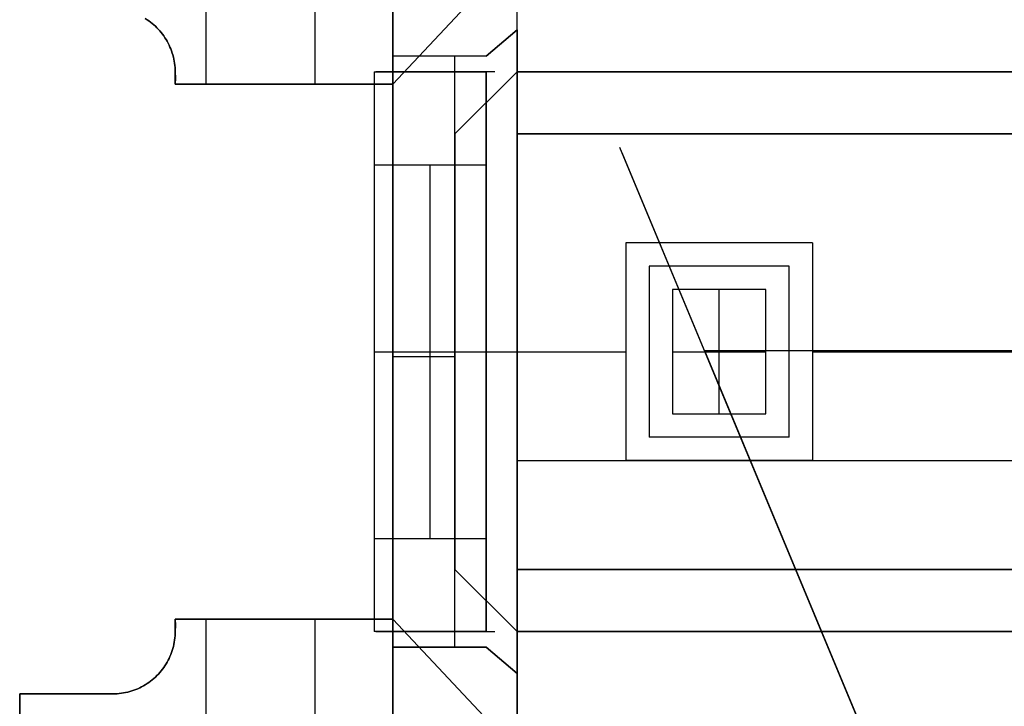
# Model space of a CAD drawing. Header units: millimetres. Extents: x -88 to 88, y -12 to 103.
# Tile 147 of 256: x -30.38 to -28.8, y 4.74 to 5.84. Entities that reach past the tile are written whole.
import ezdxf

# ---------------------------------------------------------------- set-up
doc = ezdxf.new("R2010")
doc.units = ezdxf.units.MM
doc.layers.add('Default', color=7, linetype='Continuous', true_color=0x000000)
doc.layers.add('TOP', color=7, linetype='Continuous', true_color=0xc80000)

msp = doc.modelspace()

# ---------------------------------------------------------------- linework, layer by layer
at = {"layer": 'Default', "color": 254, "true_color": 0xcad1ee}
for points in [[(-29.7842, 5.7802), (-29.7842, 6.6052)], [(-29.7842, 6.5052), (-29.7842, 4.1052)], [(-30.0842, 5.7352), (-30.0842, 6.3552)], [(-29.9092, 5.7352), (-29.9092, 6.3552)], [(-29.7842, 5.7352), (-29.7842, 6.3552)], [(-29.7842, 5.7352), (-29.4842, 6.0552)], [(-29.4842, 6.0552), (-29.7842, 5.7352)], [(-29.7842, 5.7352), (-29.4842, 6.0552)], [(-29.5842, 5.7552), (-29.5842, 6.0552)], [(-29.5842, 5.8227), (-29.5842, 6.0552)], [(-29.5842, 5.8227), (-29.5842, 6.0552)], [(-30.1342, 5.7552), (-30.1342, 5.7586), (-30.1344, 5.762), (-30.1347, 5.7654), (-30.1351, 5.7688), (-30.1356, 5.7722), (-30.1363, 5.7755), (-30.137, 5.7789), (-30.1379, 5.7822), (-30.1389, 5.7854), (-30.14, 5.7887), (-30.1411, 5.7919), (-30.1425, 5.795), (-30.1439, 5.7981), (-30.1454, 5.8012), (-30.147, 5.8042), (-30.1487, 5.8071), (-30.1506, 5.81), (-30.1525, 5.8129), (-30.1545, 5.8156), (-30.1566, 5.8183), (-30.1588, 5.8209), (-30.1611, 5.8234), (-30.1635, 5.8259), (-30.1659, 5.8283), (-30.1685, 5.8306), (-30.1711, 5.8328), (-30.1738, 5.8349), (-30.1765, 5.8369), (-30.1793, 5.8388), (-30.1822, 5.8406)], [(-30.1822, 5.8406), (-30.1793, 5.8388), (-30.1765, 5.8369), (-30.1738, 5.8349), (-30.1711, 5.8328), (-30.1685, 5.8306), (-30.1659, 5.8283), (-30.1635, 5.8259), (-30.1611, 5.8234), (-30.1588, 5.8209), (-30.1566, 5.8183), (-30.1545, 5.8156), (-30.1525, 5.8129), (-30.1506, 5.81), (-30.1487, 5.8071), (-30.147, 5.8042), (-30.1454, 5.8012), (-30.1439, 5.7981), (-30.1425, 5.795), (-30.1411, 5.7919), (-30.14, 5.7887), (-30.1389, 5.7854), (-30.1379, 5.7822), (-30.137, 5.7789), (-30.1363, 5.7755), (-30.1356, 5.7722), (-30.1351, 5.7688), (-30.1347, 5.7654), (-30.1344, 5.762), (-30.1342, 5.7586), (-30.1342, 5.7552)], [(-30.1342, 5.7552), (-30.1342, 5.7586), (-30.1344, 5.762), (-30.1347, 5.7654), (-30.1351, 5.7688), (-30.1356, 5.7722), (-30.1363, 5.7755), (-30.137, 5.7789), (-30.1379, 5.7822), (-30.1389, 5.7854), (-30.14, 5.7887), (-30.1411, 5.7919), (-30.1425, 5.795), (-30.1439, 5.7981), (-30.1454, 5.8012), (-30.147, 5.8042), (-30.1487, 5.8071), (-30.1506, 5.81), (-30.1525, 5.8129), (-30.1545, 5.8156), (-30.1566, 5.8183), (-30.1588, 5.8209), (-30.1611, 5.8234), (-30.1635, 5.8259), (-30.1659, 5.8283), (-30.1685, 5.8306), (-30.1711, 5.8328), (-30.1738, 5.8349), (-30.1765, 5.8369), (-30.1793, 5.8388), (-30.1822, 5.8406)], [(-29.6342, 5.7802), (-29.5842, 5.8227)], [(-29.5842, 5.8227), (-29.6342, 5.7802)], [(-29.5842, 5.8227), (-29.6342, 5.7802)], [(-29.5842, 4.7877), (-29.5842, 5.8227)], [(-29.5842, 5.8227), (-29.5842, 4.7877)], [(-29.6342, 5.7802), (-29.7842, 5.7802)], [(-29.6342, 5.7802), (-29.7842, 5.7802)], [(-29.7842, 5.7802), (-29.7842, 4.8302)], [(-29.6342, 5.7802), (-29.7842, 5.7802)], [(-29.6842, 4.8302), (-29.6842, 5.7802)], [(-30.1342, 5.7352), (-30.1342, 5.7552)], [(-30.1342, 5.7552), (-30.1342, 5.7352)], [(-30.1342, 5.7352), (-30.1339, 5.7385), (-30.1338, 5.7419), (-30.1337, 5.7452), (-30.1338, 5.7485), (-30.1339, 5.7519), (-30.1342, 5.7552)], [(-30.1342, 5.7552), (-30.1339, 5.7519), (-30.1338, 5.7485), (-30.1337, 5.7452), (-30.1338, 5.7419), (-30.1339, 5.7385), (-30.1342, 5.7352)], [(-30.1342, 5.7552), (-30.1342, 5.7352)], [(-30.1342, 5.7552), (-30.1339, 5.7519), (-30.1338, 5.7485), (-30.1337, 5.7452), (-30.1338, 5.7419), (-30.1339, 5.7385), (-30.1342, 5.7352)], [(-29.8142, 5.7552), (-29.6342, 5.7552)], [(-29.8142, 5.7552), (-29.8142, 4.8552)], [(-29.8142, 5.7552), (-29.6342, 5.7552)], [(-29.8142, 5.7552), (-29.8142, 4.8552)], [(-29.6199, 5.7552), (-29.8115, 5.7552)], [(-29.6842, 5.6552), (-29.5842, 5.7552)], [(-29.5842, 5.7552), (-29.6842, 5.6552)], [(-29.5842, 5.7552), (-29.6842, 5.6552)], [(-29.6342, 4.8552), (-29.6342, 5.7552)], [(-29.6342, 5.7552), (-29.6342, 4.8552)], [(-26.4842, 5.7552), (-29.5842, 5.7552)], [(-29.5842, 4.8552), (-29.5842, 5.7552)], [(-29.5842, 4.8552), (-29.5842, 5.7552)], [(-29.5842, 5.7552), (-26.4842, 5.7552)], [(-26.4842, 5.7552), (-29.5842, 5.7552)], [(-30.1342, 5.7452), (-30.1337, 5.7452)], [(-29.7842, 5.7352), (-30.1342, 5.7352)], [(-30.1342, 5.7352), (-29.7842, 5.7352)], [(-29.7842, 5.7352), (-30.1342, 5.7352)], [(-29.7842, 4.8752), (-29.7842, 5.7352)], [(-29.6842, 5.6552), (-29.6842, 4.9552)], [(-29.6842, 4.9552), (-29.6842, 5.6552)], [(-29.6842, 5.6552), (-29.6842, 4.9552)], [(-29.5842, 4.9552), (-29.5842, 5.6552)], [(-29.5842, 5.6552), (-26.4842, 5.6552)], [(-29.5842, 5.6552), (-29.5842, 4.9552)], [(-26.4842, 5.6552), (-29.5842, 5.6552)], [(-29.5842, 5.6552), (-29.5842, 4.9552)], [(-26.4842, 5.6552), (-29.5842, 5.6552)], [(-29.8142, 5.6052), (-29.8142, 5.0052)], [(-29.6342, 5.6052), (-29.8142, 5.6052)], [(-29.7242, 5.0052), (-29.7242, 5.6052)], [(-29.6342, 5.0052), (-29.6342, 5.6052)], [(-29.1092, 5.4802), (-29.4092, 5.4802)], [(-29.4092, 5.4802), (-29.4092, 5.1302)], [(-29.1092, 5.4802), (-29.1092, 5.1302)], [(-29.1467, 5.4427), (-29.3717, 5.4427)], [(-29.3717, 5.4427), (-29.3717, 5.1677)], [(-29.1467, 5.1677), (-29.1467, 5.4427)], [(-29.3342, 5.4052), (-29.3342, 5.2052)], [(-29.1842, 5.4052), (-29.3342, 5.4052)], [(-29.2592, 5.2052), (-29.2592, 5.4052)], [(-29.1842, 5.2052), (-29.1842, 5.4052)], [(-29.8142, 5.3052), (-29.6342, 5.3052)], [(-29.7842, 5.3052), (-29.5842, 5.3052)], [(-29.5842, 5.3052), (-29.4092, 5.3052)], [(-29.3342, 5.3052), (-29.1842, 5.3052)], [(-29.1092, 5.3052), (-28.1842, 5.3052)], [(-29.7842, 5.2977), (-29.6842, 5.2977)], [(-29.3342, 5.2052), (-29.1842, 5.2052)], [(-29.1467, 5.1677), (-29.3717, 5.1677)], [(-29.5842, 5.1302), (-28.7842, 5.1302)], [(-29.1092, 5.1302), (-29.4092, 5.1302)], [(-29.8142, 5.0052), (-29.6342, 5.0052)], [(-29.8142, 5.0052), (-29.6342, 5.0052)], [(-29.5842, 4.8552), (-29.6842, 4.9552)], [(-29.6842, 4.9552), (-29.5842, 4.8552)], [(-29.5842, 4.8552), (-29.6842, 4.9552)], [(-26.4842, 4.9552), (-29.5842, 4.9552)], [(-29.5842, 4.9552), (-26.4842, 4.9552)], [(-29.5842, 4.9552), (-26.4842, 4.9552)], [(-30.1342, 4.8752), (-29.7842, 4.8752)], [(-29.7842, 4.8752), (-30.1342, 4.8752)], [(-30.1342, 4.8752), (-30.1342, 4.8552)], [(-30.1342, 4.8552), (-30.1342, 4.8752)], [(-30.1342, 4.8752), (-30.1339, 4.8719), (-30.1338, 4.8685), (-30.1337, 4.8652), (-30.1338, 4.8619), (-30.1339, 4.8585), (-30.1342, 4.8552)], [(-30.1342, 4.8552), (-30.1339, 4.8585), (-30.1338, 4.8619), (-30.1337, 4.8652), (-30.1338, 4.8685), (-30.1339, 4.8719), (-30.1342, 4.8752)], [(-30.1342, 4.8752), (-29.7842, 4.8752)], [(-30.1342, 4.8752), (-30.1342, 4.8552)], [(-30.1342, 4.8752), (-30.1339, 4.8719), (-30.1338, 4.8685), (-30.1337, 4.8652), (-30.1338, 4.8619), (-30.1339, 4.8585), (-30.1342, 4.8552)], [(-30.1342, 4.8652), (-30.1337, 4.8652)], [(-30.0842, 4.2552), (-30.0842, 4.8752)], [(-29.9092, 4.2552), (-29.9092, 4.8752)], [(-29.7842, 4.2552), (-29.7842, 4.8752)], [(-29.4842, 4.5552), (-29.7842, 4.8752)], [(-29.7842, 4.8752), (-29.4842, 4.5552)], [(-29.4842, 4.5552), (-29.7842, 4.8752)], [(-30.2342, 4.7552), (-30.2308, 4.7552), (-30.2274, 4.7554), (-30.224, 4.7557), (-30.2206, 4.7561), (-30.2172, 4.7566), (-30.2138, 4.7573), (-30.2105, 4.758), (-30.2072, 4.7589), (-30.2039, 4.7599), (-30.2007, 4.761), (-30.1975, 4.7622), (-30.1943, 4.7635), (-30.1912, 4.7649), (-30.1882, 4.7664), (-30.1852, 4.768), (-30.1822, 4.7697), (-30.1793, 4.7716), (-30.1765, 4.7735), (-30.1738, 4.7755), (-30.1711, 4.7776), (-30.1685, 4.7798), (-30.1659, 4.7821), (-30.1635, 4.7845), (-30.1611, 4.7869), (-30.1588, 4.7895), (-30.1566, 4.7921), (-30.1545, 4.7948), (-30.1525, 4.7975), (-30.1506, 4.8003), (-30.1487, 4.8032), (-30.147, 4.8062), (-30.1454, 4.8092), (-30.1439, 4.8122), (-30.1425, 4.8153), (-30.1411, 4.8185), (-30.14, 4.8217), (-30.1389, 4.8249), (-30.1379, 4.8282), (-30.137, 4.8315), (-30.1363, 4.8348), (-30.1356, 4.8382), (-30.1351, 4.8416), (-30.1347, 4.845), (-30.1344, 4.8484), (-30.1342, 4.8518), (-30.1342, 4.8552)], [(-30.1342, 4.8552), (-30.1342, 4.8518), (-30.1344, 4.8484), (-30.1347, 4.845), (-30.1351, 4.8416), (-30.1356, 4.8382), (-30.1363, 4.8348), (-30.137, 4.8315), (-30.1379, 4.8282), (-30.1389, 4.8249), (-30.14, 4.8217), (-30.1411, 4.8185), (-30.1425, 4.8153), (-30.1439, 4.8122), (-30.1454, 4.8092), (-30.147, 4.8062), (-30.1487, 4.8032), (-30.1506, 4.8003), (-30.1525, 4.7975), (-30.1545, 4.7948), (-30.1566, 4.7921), (-30.1588, 4.7895), (-30.1611, 4.7869), (-30.1635, 4.7845), (-30.1659, 4.7821), (-30.1685, 4.7798), (-30.1711, 4.7776), (-30.1738, 4.7755), (-30.1765, 4.7735), (-30.1793, 4.7716), (-30.1822, 4.7697), (-30.1852, 4.768), (-30.1882, 4.7664), (-30.1912, 4.7649), (-30.1943, 4.7635), (-30.1975, 4.7622), (-30.2007, 4.761), (-30.2039, 4.7599), (-30.2072, 4.7589), (-30.2105, 4.758), (-30.2138, 4.7573), (-30.2172, 4.7566), (-30.2206, 4.7561), (-30.224, 4.7557), (-30.2274, 4.7554), (-30.2308, 4.7552), (-30.2342, 4.7552)], [(-30.2342, 4.7552), (-30.2308, 4.7552), (-30.2274, 4.7554), (-30.224, 4.7557), (-30.2206, 4.7561), (-30.2172, 4.7566), (-30.2138, 4.7573), (-30.2105, 4.758), (-30.2072, 4.7589), (-30.2039, 4.7599), (-30.2007, 4.761), (-30.1975, 4.7622), (-30.1943, 4.7635), (-30.1912, 4.7649), (-30.1882, 4.7664), (-30.1852, 4.768), (-30.1822, 4.7697), (-30.1793, 4.7716), (-30.1765, 4.7735), (-30.1738, 4.7755), (-30.1711, 4.7776), (-30.1685, 4.7798), (-30.1659, 4.7821), (-30.1635, 4.7845), (-30.1611, 4.7869), (-30.1588, 4.7895), (-30.1566, 4.7921), (-30.1545, 4.7948), (-30.1525, 4.7975), (-30.1506, 4.8003), (-30.1487, 4.8032), (-30.147, 4.8062), (-30.1454, 4.8092), (-30.1439, 4.8122), (-30.1425, 4.8153), (-30.1411, 4.8185), (-30.14, 4.8217), (-30.1389, 4.8249), (-30.1379, 4.8282), (-30.137, 4.8315), (-30.1363, 4.8348), (-30.1356, 4.8382), (-30.1351, 4.8416), (-30.1347, 4.845), (-30.1344, 4.8484), (-30.1342, 4.8518), (-30.1342, 4.8552)], [(-29.6342, 4.8552), (-29.8142, 4.8552)], [(-29.8115, 4.8552), (-29.6199, 4.8552)], [(-29.5842, 4.8552), (-28.5342, 4.8552)], [(-29.5842, 4.5552), (-29.5842, 4.8552)], [(-28.5342, 4.8552), (-29.5842, 4.8552)], [(-29.5842, 4.8552), (-28.5342, 4.8552)], [(-29.7842, 4.8302), (-29.6342, 4.8302)], [(-29.6342, 4.8302), (-29.7842, 4.8302)], [(-29.7842, 4.0052), (-29.7842, 4.8302)], [(-29.7842, 4.8302), (-29.6342, 4.8302)], [(-29.6342, 4.8302), (-29.5842, 4.7877)], [(-29.5842, 4.7877), (-29.6342, 4.8302)], [(-29.5842, 4.7877), (-29.6342, 4.8302)], [(-29.5842, 4.7877), (-29.5842, 4.5552)], [(-29.5842, 4.5552), (-29.5842, 4.7877)], [(-30.3842, 4.7552), (-30.3842, 4.2552)], [(-30.3842, 4.2552), (-30.3842, 4.7552)], [(-30.3842, 4.7552), (-30.2342, 4.7552)], [(-30.2342, 4.7552), (-30.3842, 4.7552)], [(-30.3842, 4.2552), (-30.3842, 4.7552)], [(-30.3842, 4.7552), (-30.2342, 4.7552)]]:
    msp.add_lwpolyline(points, dxfattribs=at)
at = {"layer": 'Default', "color": 254, "true_color": 0xcad1ee, "extrusion": (1, 0, 0)}
for points in [[(5.8227, -3.73), (5.8227, -4.25)], [(5.8014, -4.25), (5.8014, -3.73)], [(5.7802, -4.25), (5.7802, -3.73)], [(5.7802, -3.73), (5.7802, -4.25)], [(5.7802, -4.25), (5.7802, -3.73)], [(5.7552, -4.75), (5.7552, -4.899)], [(5.7552, -4.9), (5.7552, -4.899)], [(5.7552, -3.78), (5.7552, -3.94)], [(5.6052, -4.09), (5.6103, -4.0899), (5.6154, -4.0897), (5.6205, -4.0892), (5.6256, -4.0886), (5.6307, -4.0878), (5.6357, -4.0869), (5.6407, -4.0857), (5.6457, -4.0844), (5.6506, -4.083), (5.6554, -4.0813), (5.6602, -4.0795), (5.6649, -4.0776), (5.6696, -4.0755), (5.6742, -4.0732), (5.6787, -4.0707), (5.6831, -4.0682), (5.6875, -4.0654), (5.6917, -4.0625), (5.6958, -4.0595), (5.6999, -4.0564), (5.7038, -4.0531), (5.7076, -4.0496), (5.7113, -4.0461), (5.7148, -4.0424), (5.7182, -4.0386), (5.7215, -4.0347), (5.7247, -4.0306), (5.7277, -4.0265), (5.7306, -4.0223), (5.7334, -4.0179), (5.7359, -4.0135), (5.7384, -4.009), (5.7406, -4.0044), (5.7428, -3.9998), (5.7447, -3.995), (5.7465, -3.9902), (5.7482, -3.9854), (5.7496, -3.9805), (5.7509, -3.9755), (5.7521, -3.9705), (5.753, -3.9655), (5.7538, -3.9604), (5.7544, -3.9553), (5.7548, -3.9502), (5.7551, -3.9451), (5.7552, -3.94)], [(5.7552, -3.5808), (5.7552, -3.94)], [(5.7552, -3.78), (5.7552, -3.94)], [(5.7552, -3.55), (5.7552, -3.73)], [(5.7552, -4.9), (5.7552, -4.87)], [(5.7452, -4.75), (5.7452, -4.9)], [(5.7352, -4.899), (5.7352, -4.75)], [(5.7352, -4.899), (5.7352, -4.9)], [(5.7452, -4.899), (5.7452, -4.9)], [(5.7352, -4.75), (5.7352, -4.899)], [(5.7352, -4.75), (5.7352, -4.899)], [(5.7352, -4.899), (5.7352, -4.9)], [(5.7052, -4.9), (5.7052, -4.87)], [(5.6552, -4.9), (5.6552, -4.87)], [(5.6552, -4.85), (5.6552, -4.87)], [(5.4802, -4.85), (5.4052, -4.55)], [(5.3052, -4.09), (5.3052, -3.78)], [(5.3052, -4.9), (5.3052, -4.25)], [(5.3052, -4.9), (5.3052, -4.87)], [(5.3052, -4.09), (5.3052, -3.78)], [(5.3052, -4.87), (5.3052, -4.85)], [(5.3052, -4.25), (5.3052, -3.73)], [(5.2052, -4.55), (5.1302, -4.85)], [(4.8552, -3.94), (4.8553, -3.9451), (4.8555, -3.9502), (4.856, -3.9553), (4.8566, -3.9604), (4.8574, -3.9655), (4.8583, -3.9705), (4.8595, -3.9755), (4.8607, -3.9805), (4.8622, -3.9854), (4.8638, -3.9902), (4.8656, -3.995), (4.8676, -3.9998), (4.8697, -4.0044), (4.872, -4.009), (4.8744, -4.0135), (4.877, -4.0179), (4.8798, -4.0223), (4.8826, -4.0265), (4.8857, -4.0306), (4.8888, -4.0347), (4.8921, -4.0386), (4.8956, -4.0424), (4.8991, -4.0461), (4.9028, -4.0496), (4.9066, -4.0531), (4.9105, -4.0564), (4.9146, -4.0595), (4.9187, -4.0625), (4.9229, -4.0654), (4.9272, -4.0682), (4.9317, -4.0707), (4.9362, -4.0732), (4.9408, -4.0755), (4.9454, -4.0776), (4.9502, -4.0795), (4.955, -4.0813), (4.9598, -4.083), (4.9647, -4.0844), (4.9697, -4.0857), (4.9747, -4.0869), (4.9797, -4.0878), (4.9848, -4.0886), (4.9898, -4.0892), (4.995, -4.0897), (5.0001, -4.0899), (5.0052, -4.09)], [(4.9552, -4.9), (4.9552, -4.87)], [(4.9552, -4.87), (4.9552, -4.85)], [(4.9052, -4.9), (4.9052, -4.87)], [(4.8752, -4.75), (4.8752, -4.899)], [(4.8752, -4.9), (4.8752, -4.899)], [(4.8652, -4.75), (4.8652, -4.9)], [(4.8652, -4.899), (4.8652, -4.9)], [(4.8752, -4.899), (4.8752, -4.75)], [(4.8752, -4.899), (4.8752, -4.75)], [(4.8752, -4.9), (4.8752, -4.899)], [(4.8552, -4.899), (4.8552, -4.75)], [(4.8552, -4.899), (4.8552, -4.9)], [(4.8552, -4.899), (4.8552, -4.75)], [(4.8552, -3.94), (4.8552, -3.78)], [(4.8552, -3.94), (4.8552, -3.5808)], [(4.8552, -3.94), (4.8552, -3.78)], [(4.8552, -3.73), (4.8552, -3.55)], [(4.8552, -4.9), (4.8552, -4.87)], [(4.8552, -4.9), (4.8552, -4.87)], [(4.8302, -3.73), (4.8302, -4.25)], [(4.8302, -4.25), (4.8302, -3.73)], [(4.8302, -3.73), (4.8302, -4.25)], [(4.8089, -4.25), (4.8089, -3.73)], [(4.7877, -4.25), (4.7877, -3.73)], [(4.7552, -4.75), (4.7552, -4.899)], [(4.7552, -4.899), (4.7552, -4.75)], [(4.7552, -4.899), (4.7552, -4.75)]]:
    msp.add_lwpolyline(points, dxfattribs=at)
at = {"layer": 'Default', "color": 254, "true_color": 0xcad1ee, "extrusion": (1, 1.64603e-13, -2.35657e-13)}
msp.add_lwpolyline([(5.6052, -4.09), (5.6103, -4.0899), (5.6154, -4.0897), (5.6205, -4.0892), (5.6256, -4.0886), (5.6307, -4.0878), (5.6357, -4.0869), (5.6407, -4.0857), (5.6457, -4.0844), (5.6506, -4.083), (5.6554, -4.0813), (5.6602, -4.0795), (5.6649, -4.0776), (5.6696, -4.0755), (5.6742, -4.0732), (5.6787, -4.0707), (5.6831, -4.0682), (5.6875, -4.0654), (5.6917, -4.0625), (5.6958, -4.0595), (5.6999, -4.0564), (5.7038, -4.0531), (5.7076, -4.0496), (5.7113, -4.0461), (5.7148, -4.0424), (5.7182, -4.0386), (5.7215, -4.0347), (5.7247, -4.0306), (5.7277, -4.0265), (5.7306, -4.0223), (5.7334, -4.0179), (5.7359, -4.0135), (5.7384, -4.009), (5.7406, -4.0044), (5.7428, -3.9998), (5.7447, -3.995), (5.7465, -3.9902), (5.7482, -3.9854), (5.7496, -3.9805), (5.7509, -3.9755), (5.7521, -3.9705), (5.753, -3.9655), (5.7538, -3.9604), (5.7544, -3.9553), (5.7548, -3.9502), (5.7551, -3.9451), (5.7552, -3.94)], dxfattribs=at)
at = {"layer": 'Default', "color": 254, "true_color": 0xcad1ee, "extrusion": (-5.11384e-14, 1, 4.79864e-15)}
msp.add_lwpolyline([(29.5842, -3.55), (29.592, -3.5501), (29.5999, -3.5505), (29.6077, -3.5512), (29.6155, -3.5521), (29.6233, -3.5533), (29.631, -3.5548), (29.6386, -3.5565), (29.6462, -3.5585), (29.6538, -3.5608), (29.6612, -3.5633), (29.6686, -3.566), (29.6758, -3.569), (29.683, -3.5723), (29.69, -3.5758), (29.6969, -3.5795), (29.7037, -3.5835), (29.7103, -3.5877), (29.7168, -3.5921), (29.7232, -3.5967), (29.7293, -3.6016), (29.7353, -3.6066), (29.7412, -3.6119), (29.7468, -3.6174), (29.7523, -3.623), (29.7575, -3.6288), (29.7626, -3.6348), (29.7674, -3.641), (29.7721, -3.6474), (29.7765, -3.6539), (29.7807, -3.6605), (29.7847, -3.6673), (29.7884, -3.6742), (29.7919, -3.6812), (29.7951, -3.6884), (29.7981, -3.6956), (29.8009, -3.703), (29.8034, -3.7104), (29.8056, -3.7179), (29.8076, -3.7255), (29.8094, -3.7332), (29.8108, -3.7409), (29.812, -3.7487), (29.813, -3.7565), (29.8136, -3.7643), (29.814, -3.7721), (29.8142, -3.78)], dxfattribs=at)
at = {"layer": 'Default', "color": 254, "true_color": 0xcad1ee, "extrusion": (1, -6.41172e-14, -6.9371e-15)}
msp.add_lwpolyline([(5.7552, -3.94), (5.7551, -3.9451), (5.7548, -3.9502), (5.7544, -3.9553), (5.7538, -3.9604), (5.753, -3.9655), (5.7521, -3.9705), (5.7509, -3.9755), (5.7496, -3.9805), (5.7482, -3.9854), (5.7465, -3.9902), (5.7447, -3.995), (5.7428, -3.9998), (5.7406, -4.0044), (5.7384, -4.009), (5.7359, -4.0135), (5.7334, -4.0179), (5.7306, -4.0223), (5.7277, -4.0265), (5.7247, -4.0306), (5.7215, -4.0347), (5.7182, -4.0386), (5.7148, -4.0424), (5.7113, -4.0461), (5.7076, -4.0496), (5.7038, -4.0531), (5.6999, -4.0564), (5.6958, -4.0595), (5.6917, -4.0625), (5.6875, -4.0654), (5.6831, -4.0682), (5.6787, -4.0707), (5.6742, -4.0732), (5.6696, -4.0755), (5.6649, -4.0776), (5.6602, -4.0795), (5.6554, -4.0813), (5.6506, -4.083), (5.6457, -4.0844), (5.6407, -4.0857), (5.6357, -4.0869), (5.6307, -4.0878), (5.6256, -4.0886), (5.6205, -4.0892), (5.6154, -4.0897), (5.6103, -4.0899), (5.6052, -4.09)], dxfattribs=at)
at = {"layer": 'Default', "color": 254, "true_color": 0xcad1ee, "extrusion": (-4.08932e-13, 1, 3.20114e-13)}
msp.add_lwpolyline([(29.5842, -3.73), (29.5859, -3.73), (29.5876, -3.7301), (29.5893, -3.7303), (29.591, -3.7305), (29.5927, -3.7307), (29.5944, -3.731), (29.596, -3.7314), (29.5977, -3.7319), (29.5993, -3.7323), (29.6009, -3.7329), (29.6025, -3.7335), (29.6041, -3.7341), (29.6057, -3.7348), (29.6072, -3.7356), (29.6087, -3.7364), (29.6102, -3.7373), (29.6116, -3.7382), (29.613, -3.7392), (29.6144, -3.7402), (29.6157, -3.7412), (29.617, -3.7423), (29.6183, -3.7435), (29.6195, -3.7446), (29.6207, -3.7459), (29.6219, -3.7471), (29.623, -3.7484), (29.624, -3.7498), (29.625, -3.7512), (29.626, -3.7526), (29.6269, -3.754), (29.6278, -3.7555), (29.6286, -3.757), (29.6293, -3.7585), (29.63, -3.7601), (29.6307, -3.7617), (29.6313, -3.7633), (29.6318, -3.7649), (29.6323, -3.7665), (29.6328, -3.7682), (29.6331, -3.7698), (29.6335, -3.7715), (29.6337, -3.7732), (29.6339, -3.7749), (29.6341, -3.7766), (29.6341, -3.7783), (29.6342, -3.78)], dxfattribs=at)
at = {"layer": 'Default', "color": 254, "true_color": 0xcad1ee, "extrusion": (0.057166, 0.971825, 0.228665)}
msp.add_lwpolyline([(29.6802, -5.5776), (29.601, -5.2694)], dxfattribs=at)
at = {"layer": 'Default', "color": 254, "true_color": 0xcad1ee, "extrusion": (-0.057166, 0.971825, 0.228665)}
msp.add_lwpolyline([(28.8164, -6.0552), (28.7371, -6.3633)], dxfattribs=at)
at = {"layer": 'Default', "color": 254, "true_color": 0xcad1ee, "extrusion": (0, 1, 0)}
for points in [[(29.5842, -3.55), (29.592, -3.5501), (29.5999, -3.5505), (29.6077, -3.5512), (29.6155, -3.5521), (29.6233, -3.5533), (29.631, -3.5548), (29.6386, -3.5565), (29.6462, -3.5585), (29.6538, -3.5608), (29.6612, -3.5633), (29.6686, -3.566), (29.6758, -3.569), (29.683, -3.5723), (29.69, -3.5758), (29.6969, -3.5795), (29.7037, -3.5835), (29.7103, -3.5877), (29.7168, -3.5921), (29.7232, -3.5967), (29.7293, -3.6016), (29.7353, -3.6066), (29.7412, -3.6119), (29.7468, -3.6174), (29.7523, -3.623), (29.7575, -3.6288), (29.7626, -3.6348), (29.7674, -3.641), (29.7721, -3.6474), (29.7765, -3.6539), (29.7807, -3.6605), (29.7847, -3.6673), (29.7884, -3.6742), (29.7919, -3.6812), (29.7951, -3.6884), (29.7981, -3.6956), (29.8009, -3.703), (29.8034, -3.7104), (29.8056, -3.7179), (29.8076, -3.7255), (29.8094, -3.7332), (29.8108, -3.7409), (29.812, -3.7487), (29.813, -3.7565), (29.8136, -3.7643), (29.814, -3.7721), (29.8142, -3.78)], [(29.5842, -3.73), (29.5859, -3.73), (29.5876, -3.7301), (29.5893, -3.7303), (29.591, -3.7305), (29.5927, -3.7307), (29.5944, -3.731), (29.596, -3.7314), (29.5977, -3.7319), (29.5993, -3.7323), (29.6009, -3.7329), (29.6025, -3.7335), (29.6041, -3.7341), (29.6057, -3.7348), (29.6072, -3.7356), (29.6087, -3.7364), (29.6102, -3.7373), (29.6116, -3.7382), (29.613, -3.7392), (29.6144, -3.7402), (29.6157, -3.7412), (29.617, -3.7423), (29.6183, -3.7435), (29.6195, -3.7446), (29.6207, -3.7459), (29.6219, -3.7471), (29.623, -3.7484), (29.624, -3.7498), (29.625, -3.7512), (29.626, -3.7526), (29.6269, -3.754), (29.6278, -3.7555), (29.6286, -3.757), (29.6293, -3.7585), (29.63, -3.7601), (29.6307, -3.7617), (29.6313, -3.7633), (29.6318, -3.7649), (29.6323, -3.7665), (29.6328, -3.7682), (29.6331, -3.7698), (29.6335, -3.7715), (29.6337, -3.7732), (29.6339, -3.7749), (29.6341, -3.7766), (29.6341, -3.7783), (29.6342, -3.78)], [(29.4092, -4.85), (29.3342, -4.55)], [(29.1092, -4.85), (29.1842, -4.55)]]:
    msp.add_lwpolyline(points, dxfattribs=at)
at = {"layer": 'Default', "color": 254, "true_color": 0xcad1ee, "extrusion": (-0.057166, 0.971825, -0.228665)}
msp.add_lwpolyline([(29.0572, -3.1555), (28.9779, -2.8474)], dxfattribs=at)
at = {"layer": 'Default', "color": 254, "true_color": 0xcad1ee, "extrusion": (0.971825, 0.057166, 0.228665)}
msp.add_lwpolyline([(6.91, 2.1625), (6.8307, 1.8544)], dxfattribs=at)
at = {"layer": 'Default', "color": 254, "true_color": 0xcad1ee, "extrusion": (1, 5.0243e-14, 1.21297e-13)}
msp.add_lwpolyline([(5.0052, -4.09), (5.0001, -4.0899), (4.995, -4.0897), (4.9898, -4.0892), (4.9848, -4.0886), (4.9797, -4.0878), (4.9747, -4.0869), (4.9697, -4.0857), (4.9647, -4.0844), (4.9598, -4.083), (4.955, -4.0813), (4.9502, -4.0795), (4.9454, -4.0776), (4.9408, -4.0755), (4.9362, -4.0732), (4.9317, -4.0707), (4.9272, -4.0682), (4.9229, -4.0654), (4.9187, -4.0625), (4.9146, -4.0595), (4.9105, -4.0564), (4.9066, -4.0531), (4.9028, -4.0496), (4.8991, -4.0461), (4.8956, -4.0424), (4.8921, -4.0386), (4.8888, -4.0347), (4.8857, -4.0306), (4.8826, -4.0265), (4.8798, -4.0223), (4.877, -4.0179), (4.8744, -4.0135), (4.872, -4.009), (4.8697, -4.0044), (4.8676, -3.9998), (4.8656, -3.995), (4.8638, -3.9902), (4.8622, -3.9854), (4.8607, -3.9805), (4.8595, -3.9755), (4.8583, -3.9705), (4.8574, -3.9655), (4.8566, -3.9604), (4.856, -3.9553), (4.8555, -3.9502), (4.8553, -3.9451), (4.8552, -3.94)], dxfattribs=at)
msp.add_lwpolyline([(5.0052, -4.09), (5.0001, -4.0899), (4.995, -4.0897), (4.9898, -4.0892), (4.9848, -4.0886), (4.9797, -4.0878), (4.9747, -4.0869), (4.9697, -4.0857), (4.9647, -4.0844), (4.9598, -4.083), (4.955, -4.0813), (4.9502, -4.0795), (4.9454, -4.0776), (4.9408, -4.0755), (4.9362, -4.0732), (4.9317, -4.0707), (4.9272, -4.0682), (4.9229, -4.0654), (4.9187, -4.0625), (4.9146, -4.0595), (4.9105, -4.0564), (4.9066, -4.0531), (4.9028, -4.0496), (4.8991, -4.0461), (4.8956, -4.0424), (4.8921, -4.0386), (4.8888, -4.0347), (4.8857, -4.0306), (4.8826, -4.0265), (4.8798, -4.0223), (4.877, -4.0179), (4.8744, -4.0135), (4.872, -4.009), (4.8697, -4.0044), (4.8676, -3.9998), (4.8656, -3.995), (4.8638, -3.9902), (4.8622, -3.9854), (4.8607, -3.9805), (4.8595, -3.9755), (4.8583, -3.9705), (4.8574, -3.9655), (4.8566, -3.9604), (4.856, -3.9553), (4.8555, -3.9502), (4.8553, -3.9451), (4.8552, -3.94)], dxfattribs=at)
at = {"layer": 'Default', "color": 254, "true_color": 0xcad1ee, "extrusion": (1.11968e-14, 1, -1.19323e-13)}
msp.add_lwpolyline([(29.8142, -3.78), (29.814, -3.7721), (29.8136, -3.7643), (29.813, -3.7565), (29.812, -3.7487), (29.8108, -3.7409), (29.8094, -3.7332), (29.8076, -3.7255), (29.8056, -3.7179), (29.8034, -3.7104), (29.8009, -3.703), (29.7981, -3.6956), (29.7951, -3.6884), (29.7919, -3.6812), (29.7884, -3.6742), (29.7847, -3.6673), (29.7807, -3.6605), (29.7765, -3.6539), (29.7721, -3.6474), (29.7674, -3.641), (29.7626, -3.6348), (29.7575, -3.6288), (29.7523, -3.623), (29.7468, -3.6174), (29.7412, -3.6119), (29.7353, -3.6066), (29.7293, -3.6016), (29.7232, -3.5967), (29.7168, -3.5921), (29.7103, -3.5877), (29.7037, -3.5835), (29.6969, -3.5795), (29.69, -3.5758), (29.683, -3.5723), (29.6758, -3.569), (29.6686, -3.566), (29.6612, -3.5633), (29.6538, -3.5608), (29.6462, -3.5585), (29.6386, -3.5565), (29.631, -3.5548), (29.6233, -3.5533), (29.6155, -3.5521), (29.6077, -3.5512), (29.5999, -3.5505), (29.592, -3.5501), (29.5842, -3.55)], dxfattribs=at)
at = {"layer": 'Default', "color": 254, "true_color": 0xcad1ee, "extrusion": (1.46049e-13, 1, 6.17784e-13)}
msp.add_lwpolyline([(29.6342, -3.78), (29.6341, -3.7783), (29.6341, -3.7766), (29.6339, -3.7749), (29.6337, -3.7732), (29.6335, -3.7715), (29.6331, -3.7698), (29.6328, -3.7682), (29.6323, -3.7665), (29.6318, -3.7649), (29.6313, -3.7633), (29.6307, -3.7617), (29.63, -3.7601), (29.6293, -3.7585), (29.6286, -3.757), (29.6278, -3.7555), (29.6269, -3.754), (29.626, -3.7526), (29.625, -3.7512), (29.624, -3.7498), (29.623, -3.7484), (29.6219, -3.7471), (29.6207, -3.7459), (29.6195, -3.7446), (29.6183, -3.7435), (29.617, -3.7423), (29.6157, -3.7412), (29.6144, -3.7402), (29.613, -3.7392), (29.6116, -3.7382), (29.6102, -3.7373), (29.6087, -3.7364), (29.6072, -3.7356), (29.6057, -3.7348), (29.6041, -3.7341), (29.6025, -3.7335), (29.6009, -3.7329), (29.5993, -3.7323), (29.5977, -3.7319), (29.596, -3.7314), (29.5944, -3.731), (29.5927, -3.7307), (29.591, -3.7305), (29.5893, -3.7303), (29.5876, -3.7301), (29.5859, -3.73), (29.5842, -3.73)], dxfattribs=at)
at = {"layer": 'TOP', "color": 254, "true_color": 0xcad1ee, "extrusion": (0.010427, -0.025029, 0.999632)}
msp.add_lwpolyline([(-24.9903, 13.2701), (-24.9903, 16.5197)], dxfattribs=at)
at = {"layer": 'TOP', "color": 254, "true_color": 0xcad1ee, "extrusion": (0.010427, -0.025028, 0.999632)}
msp.add_lwpolyline([(-24.9903, 16.5115), (-24.9903, 13.2619)], dxfattribs=at)
at = {"layer": 'TOP', "color": 254, "true_color": 0xcad1ee, "extrusion": (1, -6.67871e-15, 2.71844e-08)}
msp.add_lwpolyline([(5.307, 13.4908), (5.307, 13.1906)], dxfattribs=at)
at = {"layer": 'TOP', "color": 254, "true_color": 0xcad1ee, "extrusion": (-4.35564e-08, 1, -6.2846e-10)}
msp.add_lwpolyline([(29.283, 13.4908), (26.7853, 13.5268)], dxfattribs=at)
at = {"layer": 'TOP', "color": 254, "true_color": 0xcad1ee, "extrusion": (0, 1, 0)}
msp.add_lwpolyline([(26.7853, 13.2266), (29.283, 13.1906)], dxfattribs=at)
at = {"layer": 'TOP', "color": 254, "true_color": 0xcad1ee}
for points in [[(-29.283, 5.307), (-28.0338, 2.3084)], [(-29.283, 5.307), (-26.7853, 5.307)]]:
    msp.add_lwpolyline(points, dxfattribs=at)

doc.saveas('drawing.dxf')
